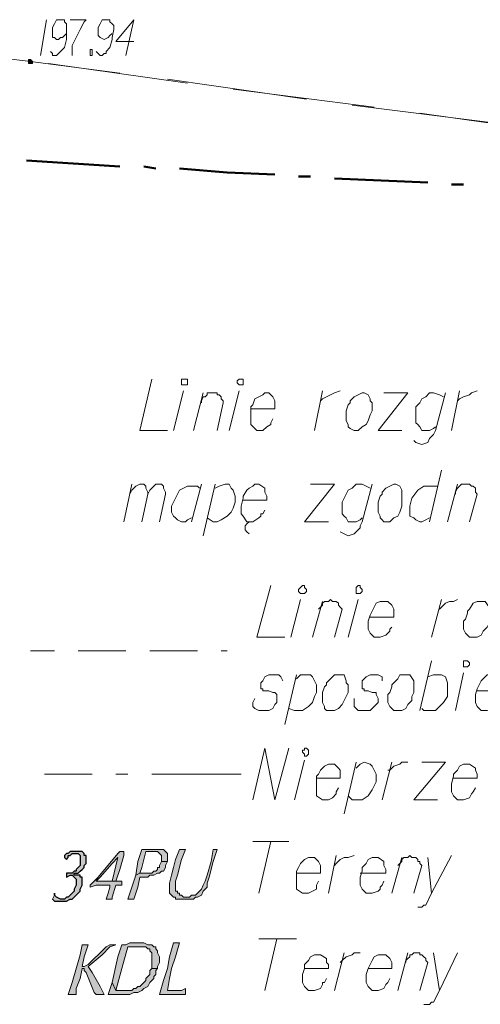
# Model space of a CAD drawing. Header units: metres. Extents: x 7431553 to 7432401, y 5544342 to 5544539.
# Tile 85 of 180: x 7432179 to 7432189, y 5544372 to 5544393. Entities that reach past the tile are written whole.
import ezdxf

# ---------------------------------------------------------------- set-up
doc = ezdxf.new("R2010")
doc.units = ezdxf.units.M
doc.header["$MEASUREMENT"] = 0
doc.layers.add('BG-PR90-PB-PZT-PZT01_2026_04_14$0$MAPA DCP', color=7, linetype='Continuous', lineweight=0)
doc.layers.add('PRIMETECH_XREF', color=7, linetype='Continuous', lineweight=5)

# ---------------------------------------------------------------- blocks, each defined once
blk = doc.blocks.new('BG-PR90-PB-PZT-PZT01_2026_04_14$0$Naddrwiną2025_v2klauzulap')
at = {"layer": 'BG-PR90-PB-PZT-PZT01_2026_04_14$0$MAPA DCP', "linetype": 'Continuous', "lineweight": 0, "transparency": 33554559}
for color, points in [(4, [(7431787.186, 5544596.563), (7431787.397, 5544596.478), (7431787.567, 5544596.436), (7431787.736, 5544596.394), (7431787.905, 5544596.351), (7431787.948, 5544596.351), (7431787.99, 5544596.351), (7431788.032, 5544596.351), (7431788.075, 5544596.351), (7431788.117, 5544596.351), (7431788.159, 5544596.394), (7431788.159, 5544596.394), (7431788.202, 5544596.436), (7431788.202, 5544596.478), (7431788.244, 5544596.478), (7431788.244, 5544596.521), (7431788.244, 5544596.563), (7431788.244, 5544596.605), (7431788.244, 5544596.69), (7431788.244, 5544596.732), (7431788.244, 5544596.775), (7431788.244, 5544596.859), (7431788.202, 5544596.902), (7431788.202, 5544596.944), (7431788.159, 5544597.029), (7431788.075, 5544597.071), (7431788.032, 5544597.113), (7431787.99, 5544597.156), (7431787.905, 5544597.156), (7431787.778, 5544597.198), (7431787.44, 5544597.283), (7431787.186, 5544597.367), (7431787.186, 5544597.367), (7431787.186, 5544597.325), (7431787.186, 5544597.283), (7431787.44, 5544597.24), (7431787.736, 5544597.156), (7431787.863, 5544597.113), (7431787.948, 5544597.071), (7431788.032, 5544597.029), (7431788.032, 5544597.029), (7431788.075, 5544596.986), (7431788.117, 5544596.944), (7431788.117, 5544596.944), (7431788.159, 5544596.902), (7431788.159, 5544596.859), (7431788.159, 5544596.817), (7431788.202, 5544596.775), (7431788.202, 5544596.732), (7431788.202, 5544596.648), (7431788.159, 5544596.605), (7431788.159, 5544596.605), (7431788.159, 5544596.563), (7431788.117, 5544596.563), (7431788.117, 5544596.521), (7431788.075, 5544596.521), (7431788.075, 5544596.478), (7431788.032, 5544596.478), (7431787.948, 5544596.478), (7431787.863, 5544596.478), (7431787.736, 5544596.521), (7431787.397, 5544596.605), (7431787.186, 5544596.69), (7431787.186, 5544596.648), (7431787.186, 5544596.605), (7431787.186, 5544596.605)]), (4, [(7431790.276, 5544596.14), (7431790.276, 5544596.69), (7431790.149, 5544596.69), (7431790.191, 5544596.605), (7431790.191, 5544596.436), (7431790.191, 5544596.309), (7431789.937, 5544596.351), (7431789.726, 5544596.394), (7431789.472, 5544596.478), (7431789.175, 5544596.563), (7431789.175, 5544596.521), (7431789.175, 5544596.478), (7431789.175, 5544596.436), (7431789.472, 5544596.351), (7431789.726, 5544596.309), (7431789.98, 5544596.224), (7431789.98, 5544596.224)]), (4, [(7431787.355, 5544596.309), (7431787.313, 5544596.309), (7431787.313, 5544596.309), (7431787.27, 5544596.309), (7431787.27, 5544596.309), (7431787.228, 5544596.267), (7431787.228, 5544596.267), (7431787.186, 5544596.224), (7431787.186, 5544596.182), (7431787.186, 5544596.14), (7431787.186, 5544596.055), (7431787.186, 5544595.928), (7431787.186, 5544595.843), (7431787.186, 5544595.759), (7431787.44, 5544595.674), (7431787.736, 5544595.632), (7431787.694, 5544595.716), (7431787.567, 5544595.759), (7431787.397, 5544595.801), (7431787.228, 5544595.843), (7431787.228, 5544595.97), (7431787.228, 5544596.055), (7431787.228, 5544596.097), (7431787.27, 5544596.14), (7431787.27, 5544596.14), (7431787.313, 5544596.182), (7431787.355, 5544596.182), (7431787.397, 5544596.182), (7431787.44, 5544596.182), (7431787.44, 5544596.309), (7431787.397, 5544596.309), (7431787.397, 5544596.309)]), (4, [(7431787.44, 5544596.182), (7431787.524, 5544596.14), (7431787.567, 5544596.14), (7431787.567, 5544596.097), (7431787.609, 5544596.097), (7431787.651, 5544596.055), (7431787.651, 5544596.013), (7431787.694, 5544595.97), (7431787.694, 5544595.928), (7431787.694, 5544595.928), (7431787.694, 5544595.801), (7431787.694, 5544595.716), (7431787.736, 5544595.632), (7431787.99, 5544595.547), (7431788.244, 5544595.462), (7431788.244, 5544595.505), (7431788.244, 5544595.547), (7431788.244, 5544595.589), (7431787.99, 5544595.674), (7431787.778, 5544595.716), (7431787.778, 5544595.801), (7431787.778, 5544595.886), (7431787.736, 5544595.928), (7431787.736, 5544596.013), (7431787.694, 5544596.097), (7431787.694, 5544596.097), (7431787.694, 5544596.14), (7431787.651, 5544596.182), (7431787.651, 5544596.224), (7431787.567, 5544596.267), (7431787.524, 5544596.267), (7431787.44, 5544596.309), (7431787.44, 5544596.309)]), (4, [(7431789.599, 5544596.14), (7431789.472, 5544596.14), (7431789.387, 5544596.097), (7431789.387, 5544596.097), (7431789.345, 5544596.097), (7431789.302, 5544596.055), (7431789.26, 5544596.055), (7431789.26, 5544596.013), (7431789.218, 5544595.97), (7431789.218, 5544595.928), (7431789.218, 5544595.886), (7431789.175, 5544595.801), (7431789.175, 5544595.716), (7431789.175, 5544595.505), (7431789.218, 5544595.42), (7431789.218, 5544595.335), (7431789.472, 5544595.251), (7431790.022, 5544595.124), (7431790.191, 5544595.208), (7431789.726, 5544595.335), (7431789.26, 5544595.462), (7431789.26, 5544595.632), (7431789.26, 5544595.759), (7431789.26, 5544595.801), (7431789.26, 5544595.843), (7431789.26, 5544595.843), (7431789.302, 5544595.886), (7431789.302, 5544595.928), (7431789.345, 5544595.928), (7431789.387, 5544595.97), (7431789.429, 5544595.97), (7431789.472, 5544595.97), (7431789.514, 5544595.97), (7431789.556, 5544595.97), (7431789.599, 5544595.97), (7431789.641, 5544595.97), (7431789.726, 5544595.97), (7431789.726, 5544596.097), (7431789.683, 5544596.097), (7431789.683, 5544596.097)]), (4, [(7431789.726, 5544595.97), (7431789.768, 5544595.928), (7431789.853, 5544595.928), (7431789.895, 5544595.886), (7431789.937, 5544595.843), (7431789.98, 5544595.843), (7431790.022, 5544595.801), (7431790.064, 5544595.759), (7431790.107, 5544595.716), (7431790.107, 5544595.674), (7431790.149, 5544595.632), (7431790.149, 5544595.589), (7431790.191, 5544595.547), (7431790.191, 5544595.505), (7431790.191, 5544595.462), (7431790.191, 5544595.378), (7431790.191, 5544595.293), (7431790.191, 5544595.208), (7431790.022, 5544595.124), (7431790.276, 5544595.039), (7431790.276, 5544595.166), (7431790.276, 5544595.293), (7431790.276, 5544595.42), (7431790.276, 5544595.505), (7431790.234, 5544595.589), (7431790.234, 5544595.674), (7431790.191, 5544595.759), (7431790.149, 5544595.801), (7431790.107, 5544595.886), (7431790.022, 5544595.928), (7431789.98, 5544595.97), (7431789.937, 5544596.013), (7431789.895, 5544596.013), (7431789.853, 5544596.055), (7431789.768, 5544596.055), (7431789.726, 5544596.097), (7431789.726, 5544596.097)]), (4, [(7431787.313, 5544595.378), (7431787.228, 5544595.378), (7431787.228, 5544595.378), (7431787.228, 5544595.293), (7431787.27, 5544595.251), (7431787.778, 5544594.827), (7431787.863, 5544594.785), (7431787.778, 5544594.87), (7431787.482, 5544595.124), (7431787.355, 5544595.251), (7431787.863, 5544595.124), (7431787.863, 5544595.208), (7431787.609, 5544595.293), (7431787.609, 5544595.293)]), (4, [(7431787.863, 5544595.124), (7431787.863, 5544594.785), (7431787.778, 5544594.827), (7431787.948, 5544594.658), (7431787.99, 5544594.658), (7431787.948, 5544594.785), (7431787.948, 5544595.081), (7431787.99, 5544595.081), (7431788.117, 5544595.039), (7431788.244, 5544594.997), (7431788.244, 5544594.997), (7431788.244, 5544595.039), (7431788.244, 5544595.124), (7431788.202, 5544595.124), (7431787.948, 5544595.208), (7431787.948, 5544595.335), (7431787.863, 5544595.335), (7431787.863, 5544595.293), (7431787.863, 5544595.208), (7431787.863, 5544595.208)]), (4, [(7431790.276, 5544594.192), (7431790.276, 5544594.362), (7431790.149, 5544594.362), (7431789.937, 5544594.446), (7431789.726, 5544594.489), (7431789.726, 5544594.531), (7431789.768, 5544594.531), (7431789.81, 5544594.573), (7431790.022, 5544594.658), (7431790.234, 5544594.743), (7431790.276, 5544594.785), (7431790.276, 5544594.827), (7431790.276, 5544594.87), (7431790.276, 5544594.954), (7431790.107, 5544594.87), (7431789.81, 5544594.7), (7431789.683, 5544594.616), (7431789.429, 5544594.912), (7431789.26, 5544595.081), (7431789.218, 5544595.208), (7431789.218, 5544595.166), (7431789.218, 5544595.124), (7431789.218, 5544595.081), (7431789.26, 5544594.997), (7431789.302, 5544594.954), (7431789.641, 5544594.616), (7431789.683, 5544594.531), (7431789.683, 5544594.531), (7431789.683, 5544594.489), (7431789.472, 5544594.531), (7431789.345, 5544594.573), (7431789.218, 5544594.616), (7431789.218, 5544594.573), (7431789.218, 5544594.489), (7431789.429, 5544594.446), (7431790.022, 5544594.277), (7431790.022, 5544594.277)]), (4, [(7431788.244, 5544593.854), (7431788.244, 5544593.854), (7431788.286, 5544593.896), (7431788.286, 5544594.15), (7431788.244, 5544594.235), (7431788.244, 5544594.277), (7431788.202, 5544594.319), (7431788.159, 5544594.362), (7431788.117, 5544594.404), (7431788.075, 5544594.446), (7431788.032, 5544594.446), (7431787.948, 5544594.489), (7431787.905, 5544594.489), (7431787.863, 5544594.489), (7431787.821, 5544594.489), (7431787.778, 5544594.489), (7431787.778, 5544594.446), (7431787.736, 5544594.446), (7431787.736, 5544594.404), (7431787.736, 5544594.362), (7431787.736, 5544594.319), (7431787.736, 5544594.319), (7431787.694, 5544594.319), (7431787.694, 5544594.404), (7431787.651, 5544594.446), (7431787.609, 5544594.489), (7431787.567, 5544594.531), (7431787.524, 5544594.531), (7431787.482, 5544594.573), (7431787.44, 5544594.573), (7431787.397, 5544594.573), (7431787.355, 5544594.573), (7431787.313, 5544594.573), (7431787.313, 5544594.531), (7431787.27, 5544594.531), (7431787.228, 5544594.489), (7431787.228, 5544594.446), (7431787.228, 5544594.404), (7431787.228, 5544594.404), (7431787.228, 5544594.362), (7431787.228, 5544594.319), (7431787.228, 5544594.277), (7431787.228, 5544594.235), (7431787.27, 5544594.192), (7431787.27, 5544594.15), (7431787.313, 5544594.108), (7431787.355, 5544594.108), (7431787.397, 5544594.15), (7431787.397, 5544594.15), (7431787.355, 5544594.192), (7431787.313, 5544594.192), (7431787.313, 5544594.235), (7431787.27, 5544594.277), (7431787.27, 5544594.277), (7431787.27, 5544594.319), (7431787.27, 5544594.319), (7431787.27, 5544594.362), (7431787.27, 5544594.404), (7431787.27, 5544594.404), (7431787.313, 5544594.446), (7431787.313, 5544594.446), (7431787.355, 5544594.446), (7431787.397, 5544594.446), (7431787.44, 5544594.446), (7431787.524, 5544594.446), (7431787.567, 5544594.404), (7431787.609, 5544594.362), (7431787.651, 5544594.362), (7431787.651, 5544594.319), (7431787.694, 5544594.277), (7431787.694, 5544594.235), (7431787.694, 5544594.15), (7431787.736, 5544594.15), (7431787.778, 5544594.15), (7431787.736, 5544594.235), (7431787.736, 5544594.277), (7431787.778, 5544594.319), (7431787.778, 5544594.319), (7431787.821, 5544594.362), (7431787.863, 5544594.362), (7431787.905, 5544594.362), (7431787.948, 5544594.362), (7431788.032, 5544594.319), (7431788.075, 5544594.319), (7431788.117, 5544594.277), (7431788.159, 5544594.235), (7431788.202, 5544594.192), (7431788.202, 5544594.15), (7431788.244, 5544594.108), (7431788.244, 5544594.065), (7431788.244, 5544594.023), (7431788.202, 5544593.938), (7431788.159, 5544593.896), (7431788.159, 5544593.896), (7431788.117, 5544593.896), (7431788.159, 5544593.896), (7431788.159, 5544593.896)]), (256, [(7431770.379, 5544593.346), (7431770.379, 5544593.346), (7431770.422, 5544593.346), (7431770.422, 5544593.346), (7431770.422, 5544593.346), (7431770.422, 5544593.346), (7431770.422, 5544593.388), (7431770.422, 5544593.388), (7431770.422, 5544593.388), (7431770.422, 5544593.388), (7431770.422, 5544593.43), (7431770.379, 5544593.43), (7431770.379, 5544593.43), (7431770.379, 5544593.43), (7431770.379, 5544593.43), (7431770.337, 5544593.388), (7431770.337, 5544593.388), (7431770.337, 5544593.388), (7431770.337, 5544593.388), (7431770.337, 5544593.346), (7431770.337, 5544593.346), (7431770.337, 5544593.346)])]:
    blk.add_hatch(color=color, dxfattribs=at).paths.add_polyline_path(points)
at = {"layer": 'BG-PR90-PB-PZT-PZT01_2026_04_14$0$MAPA DCP', "linetype": 'Continuous', "lineweight": 18, "transparency": 33554687}
for points in [[(7431771.903, 5544604.649), (7431771.48, 5544601.685)], [(7431771.311, 5544600.246), (7431771.692, 5544603.252)], [(7431771.353, 5544600.712), (7431770.972, 5544597.706)], [(7431770.76, 5544596.309), (7431771.184, 5544599.272)], [(7431770.845, 5544596.732), (7431770.422, 5544593.769)], [(7431770.252, 5544592.33), (7431770.379, 5544593.388), (7431770.633, 5544595.293)]]:
    blk.add_lwpolyline(points, dxfattribs=at)
at = {"layer": 'BG-PR90-PB-PZT-PZT01_2026_04_14$0$MAPA DCP', "linetype": 'Continuous', "lineweight": 9, "transparency": 33554687}
for points in [[(7431783.799, 5544602.913), (7431783.799, 5544603.421), (7431783.714, 5544603.421), (7431783.63, 5544603.379), (7431783.545, 5544603.379), (7431783.46, 5544603.252), (7431783.46, 5544603.209), (7431783.46, 5544603.125), (7431783.545, 5544603.04), (7431783.587, 5544602.998), (7431783.672, 5544602.955), (7431783.757, 5544602.913), (7431783.884, 5544602.871), (7431784.011, 5544602.871), (7431784.053, 5544602.871), (7431784.138, 5544602.913), (7431784.222, 5544602.998), (7431784.222, 5544603.082), (7431784.222, 5544603.125), (7431784.18, 5544603.252), (7431784.138, 5544603.294), (7431784.095, 5544603.336), (7431784.053, 5544603.336), (7431784.011, 5544603.379)], [(7431777.618, 5544602.49), (7431777.576, 5544602.532), (7431777.534, 5544602.617), (7431777.491, 5544602.744), (7431777.449, 5544602.786), (7431777.407, 5544602.913)], [(7431779.608, 5544602.447), (7431779.566, 5544602.447), (7431779.481, 5544602.49), (7431779.439, 5544602.532), (7431779.396, 5544602.574), (7431779.396, 5544602.617), (7431779.396, 5544602.659), (7431779.396, 5544602.701), (7431779.396, 5544602.744), (7431779.439, 5544602.786), (7431779.439, 5544602.828), (7431779.481, 5544602.871), (7431779.523, 5544602.871), (7431779.566, 5544602.871), (7431779.608, 5544602.913), (7431780.201, 5544602.744)], [(7431785.662, 5544602.405), (7431785.662, 5544602.913), (7431785.577, 5544602.913), (7431785.492, 5544602.871), (7431785.45, 5544602.871), (7431785.365, 5544602.744), (7431785.365, 5544602.701), (7431785.365, 5544602.617), (7431785.408, 5544602.532), (7431785.492, 5544602.49), (7431785.577, 5544602.405), (7431785.619, 5544602.405), (7431785.789, 5544602.363), (7431785.873, 5544602.363), (7431785.958, 5544602.363), (7431786.043, 5544602.405), (7431786.127, 5544602.49), (7431786.127, 5544602.574), (7431786.127, 5544602.617), (7431786.085, 5544602.744), (7431786, 5544602.786), (7431785.958, 5544602.828), (7431785.873, 5544602.871)], [(7431778.253, 5544602.363), (7431777.407, 5544602.532)], [(7431780.201, 5544602.278), (7431779.396, 5544602.49)], [(7431782.063, 5544602.109), (7431782.021, 5544602.151), (7431781.936, 5544602.236), (7431781.894, 5544602.32), (7431781.894, 5544602.405), (7431781.852, 5544602.49)], [(7431784.222, 5544602.447), (7431783.418, 5544602.617)], [(7431789.387, 5544602.49), (7431790.191, 5544602.109), (7431790.445, 5544601.982), (7431790.445, 5544601.939), (7431790.488, 5544601.897), (7431790.488, 5544601.812), (7431790.488, 5544601.77)], [(7431783.503, 5544601.855), (7431783.46, 5544601.982), (7431783.46, 5544602.151), (7431783.503, 5544602.236), (7431783.63, 5544602.278), (7431783.757, 5544602.278), (7431783.926, 5544602.278), (7431784.053, 5544602.193), (7431784.222, 5544602.024), (7431784.222, 5544601.897), (7431784.222, 5544601.77), (7431784.18, 5544601.728)], [(7431787.313, 5544602.363), (7431788.117, 5544601.939), (7431788.371, 5544601.812), (7431788.371, 5544601.77), (7431788.413, 5544601.728), (7431788.413, 5544601.685), (7431788.413, 5544601.643)], [(7431777.449, 5544602.236), (7431778.253, 5544602.024), (7431778.338, 5544601.982), (7431778.38, 5544601.939), (7431778.423, 5544601.897), (7431778.507, 5544601.855), (7431778.55, 5544601.728), (7431778.507, 5544601.601), (7431778.465, 5544601.558)], [(7431778.169, 5544602.024), (7431778.211, 5544601.982), (7431778.253, 5544601.897), (7431778.253, 5544601.728), (7431778.169, 5544601.685), (7431778.126, 5544601.643), (7431778.084, 5544601.601), (7431777.999, 5544601.601), (7431777.915, 5544601.601), (7431777.83, 5544601.601), (7431777.745, 5544601.601), (7431777.661, 5544601.685), (7431777.576, 5544601.728), (7431777.534, 5544601.812), (7431777.449, 5544601.897), (7431777.449, 5544601.982), (7431777.491, 5544602.109), (7431777.534, 5544602.193)], [(7431779.1, 5544602.151), (7431780.201, 5544601.897)], [(7431779.439, 5544602.066), (7431779.439, 5544601.77), (7431779.523, 5544601.643), (7431779.693, 5544601.516), (7431779.862, 5544601.474), (7431779.947, 5544601.474), (7431779.989, 5544601.474), (7431780.074, 5544601.474), (7431780.116, 5544601.558), (7431780.158, 5544601.601), (7431780.201, 5544601.685), (7431780.201, 5544601.728), (7431780.158, 5544601.812), (7431780.116, 5544601.897)], [(7431782.656, 5544601.939), (7431781.852, 5544602.151)], [(7431785.323, 5544601.728), (7431785.323, 5544602.236), (7431786.127, 5544601.558), (7431786.127, 5544602.066)], [(7431789.387, 5544601.982), (7431790.191, 5544602.109)], [(7431784.222, 5544601.685), (7431783.164, 5544601.939)], [(7431787.355, 5544601.855), (7431788.117, 5544601.939)], [(7431789.599, 5544601.389), (7431789.556, 5544601.389), (7431789.514, 5544601.431), (7431789.472, 5544601.474), (7431789.429, 5544601.474), (7431789.429, 5544601.516), (7431789.387, 5544601.558), (7431789.387, 5544601.601), (7431789.387, 5544601.643), (7431789.387, 5544601.685), (7431789.429, 5544601.685), (7431789.429, 5544601.728), (7431789.472, 5544601.77), (7431789.514, 5544601.812), (7431789.556, 5544601.812), (7431789.599, 5544601.855), (7431790.191, 5544601.685)], [(7431787.524, 5544601.22), (7431787.482, 5544601.262), (7431787.44, 5544601.304), (7431787.397, 5544601.304), (7431787.355, 5544601.347), (7431787.355, 5544601.389), (7431787.355, 5544601.431), (7431787.313, 5544601.474), (7431787.355, 5544601.516), (7431787.355, 5544601.558), (7431787.355, 5544601.601), (7431787.397, 5544601.643), (7431787.44, 5544601.643), (7431787.44, 5544601.685), (7431787.482, 5544601.685), (7431787.524, 5544601.728), (7431788.117, 5544601.558)], [(7431777.449, 5544600.923), (7431777.449, 5544601.431), (7431778.253, 5544600.796), (7431778.253, 5544601.304)], [(7431785.492, 5544601.008), (7431785.492, 5544601.05), (7431785.408, 5544601.135), (7431785.365, 5544601.262), (7431785.323, 5544601.304), (7431785.323, 5544601.431)], [(7431790.191, 5544601.22), (7431789.387, 5544601.431)], [(7431788.117, 5544601.093), (7431787.355, 5544601.304)], [(7431782.233, 5544600.627), (7431782.233, 5544601.135), (7431782.063, 5544601.135), (7431781.979, 5544601.093), (7431781.894, 5544601.008), (7431781.894, 5544600.923), (7431781.894, 5544600.839), (7431781.936, 5544600.754), (7431782.021, 5544600.712), (7431782.106, 5544600.669), (7431782.19, 5544600.627), (7431782.317, 5544600.585), (7431782.444, 5544600.585), (7431782.487, 5544600.585), (7431782.571, 5544600.627), (7431782.656, 5544600.712), (7431782.656, 5544600.796), (7431782.656, 5544600.839), (7431782.614, 5544600.966), (7431782.571, 5544601.008), (7431782.529, 5544601.05), (7431782.487, 5544601.05), (7431782.444, 5544601.093)], [(7431786.127, 5544600.881), (7431785.323, 5544601.093)], [(7431789.726, 5544600.585), (7431789.726, 5544601.093), (7431789.599, 5544601.093), (7431789.514, 5544601.05), (7431789.429, 5544600.966), (7431789.429, 5544600.881), (7431789.429, 5544600.796), (7431789.472, 5544600.712), (7431789.556, 5544600.669), (7431789.641, 5544600.627), (7431789.726, 5544600.585), (7431789.853, 5544600.542), (7431789.937, 5544600.542), (7431790.022, 5544600.542), (7431790.107, 5544600.585), (7431790.191, 5544600.669), (7431790.191, 5544600.754), (7431790.191, 5544600.796), (7431790.149, 5544600.923), (7431790.064, 5544600.966), (7431790.022, 5544601.008), (7431789.937, 5544601.05)], [(7431783.587, 5544600.881), (7431783.503, 5544600.881), (7431783.46, 5544600.796), (7431783.46, 5544600.627), (7431783.503, 5544600.542), (7431783.587, 5544600.458), (7431783.63, 5544600.458), (7431783.714, 5544600.458), (7431783.757, 5544600.458), (7431783.757, 5544600.5), (7431783.799, 5544600.5), (7431783.799, 5544600.542), (7431783.799, 5544600.585), (7431783.841, 5544600.669), (7431783.841, 5544600.754), (7431783.884, 5544600.754), (7431783.968, 5544600.796), (7431784.053, 5544600.796), (7431784.095, 5544600.754), (7431784.18, 5544600.669), (7431784.222, 5544600.627), (7431784.222, 5544600.585), (7431784.222, 5544600.5), (7431784.222, 5544600.373), (7431784.18, 5544600.331), (7431784.138, 5544600.288), (7431784.095, 5544600.288), (7431784.053, 5544600.288), (7431783.968, 5544600.288)], [(7431787.694, 5544600.415), (7431787.694, 5544600.966), (7431787.609, 5544600.966), (7431787.524, 5544600.923), (7431787.44, 5544600.923), (7431787.355, 5544600.796), (7431787.355, 5544600.712), (7431787.355, 5544600.669), (7431787.397, 5544600.585), (7431787.482, 5544600.542), (7431787.567, 5544600.458), (7431787.651, 5544600.458), (7431787.778, 5544600.415), (7431787.863, 5544600.415), (7431787.948, 5544600.415), (7431788.032, 5544600.458), (7431788.117, 5544600.542), (7431788.117, 5544600.585), (7431788.117, 5544600.669), (7431788.075, 5544600.796), (7431788.032, 5544600.839), (7431787.99, 5544600.839), (7431787.948, 5544600.881), (7431787.863, 5544600.923)], [(7431779.396, 5544600.669), (7431780.201, 5544600.458), (7431780.285, 5544600.415), (7431780.328, 5544600.415), (7431780.37, 5544600.373), (7431780.455, 5544600.288), (7431780.497, 5544600.161), (7431780.455, 5544600.077), (7431780.412, 5544599.992)], [(7431780.116, 5544600.458), (7431780.158, 5544600.415), (7431780.201, 5544600.331), (7431780.201, 5544600.161), (7431780.116, 5544600.119), (7431780.074, 5544600.077), (7431780.031, 5544600.034), (7431779.947, 5544600.034), (7431779.862, 5544600.034), (7431779.777, 5544600.034), (7431779.693, 5544600.077), (7431779.608, 5544600.119), (7431779.523, 5544600.161), (7431779.481, 5544600.246), (7431779.396, 5544600.331), (7431779.396, 5544600.458), (7431779.439, 5544600.542), (7431779.481, 5544600.627)], [(7431785.45, 5544600.331), (7431785.365, 5544600.415), (7431785.323, 5544600.5), (7431785.365, 5544600.627), (7431785.408, 5544600.669), (7431785.492, 5544600.712), (7431785.577, 5544600.754), (7431785.662, 5544600.754), (7431785.746, 5544600.754), (7431785.831, 5544600.712), (7431785.916, 5544600.669), (7431786.043, 5544600.585), (7431786.127, 5544600.458), (7431786.127, 5544600.373), (7431786.127, 5544600.246), (7431786.043, 5544600.161)], [(7431789.599, 5544599.992), (7431789.556, 5544600.034), (7431789.472, 5544600.119), (7431789.429, 5544600.246), (7431789.387, 5544600.288), (7431789.387, 5544600.415)], [(7431782.656, 5544600.161), (7431781.852, 5544600.373)], [(7431786.424, 5544600.077), (7431785.323, 5544600.331)], [(7431787.524, 5544599.865), (7431787.482, 5544599.907), (7431787.397, 5544599.992), (7431787.355, 5544600.077), (7431787.355, 5544600.161), (7431787.313, 5544600.288)], [(7431777.618, 5544599.569), (7431777.576, 5544599.611), (7431777.534, 5544599.696), (7431777.491, 5544599.78), (7431777.449, 5544599.865), (7431777.407, 5544599.992)], [(7431782.063, 5544599.526), (7431782.021, 5544599.569), (7431781.979, 5544599.611), (7431781.936, 5544599.611), (7431781.894, 5544599.653), (7431781.894, 5544599.696), (7431781.894, 5544599.738), (7431781.852, 5544599.78), (7431781.894, 5544599.823), (7431781.894, 5544599.865), (7431781.894, 5544599.907), (7431781.936, 5544599.95), (7431781.979, 5544599.95), (7431782.021, 5544599.992), (7431782.063, 5544600.034), (7431782.656, 5544599.865)], [(7431785.662, 5544599.484), (7431785.662, 5544599.992), (7431785.492, 5544599.992), (7431785.45, 5544599.95), (7431785.365, 5544599.865), (7431785.365, 5544599.78), (7431785.365, 5544599.738), (7431785.408, 5544599.653), (7431785.492, 5544599.569), (7431785.577, 5544599.526), (7431785.619, 5544599.484), (7431785.789, 5544599.484), (7431785.873, 5544599.484), (7431785.958, 5544599.484), (7431786.043, 5544599.484), (7431786.127, 5544599.611), (7431786.127, 5544599.653), (7431786.127, 5544599.738), (7431786.085, 5544599.823), (7431786, 5544599.907), (7431785.958, 5544599.907), (7431785.873, 5544599.95)], [(7431790.191, 5544599.865), (7431789.387, 5544600.077)], [(7431779.396, 5544599.357), (7431779.396, 5544599.865), (7431780.201, 5544599.23), (7431780.201, 5544599.738)], [(7431788.117, 5544599.738), (7431787.313, 5544599.907)], [(7431778.253, 5544599.442), (7431777.407, 5544599.611)], [(7431782.656, 5544599.399), (7431781.894, 5544599.611)], [(7431787.694, 5544599.061), (7431787.694, 5544599.569), (7431787.524, 5544599.569), (7431787.44, 5544599.526), (7431787.355, 5544599.442), (7431787.355, 5544599.357), (7431787.355, 5544599.315), (7431787.397, 5544599.23), (7431787.482, 5544599.145), (7431787.567, 5544599.103), (7431787.651, 5544599.061), (7431787.778, 5544599.061), (7431787.863, 5544599.061), (7431787.948, 5544599.061), (7431788.032, 5544599.061), (7431788.117, 5544599.188), (7431788.117, 5544599.23), (7431788.117, 5544599.315), (7431788.075, 5544599.399), (7431788.032, 5544599.484), (7431787.99, 5544599.484), (7431787.948, 5544599.484), (7431787.863, 5544599.526)], [(7431789.726, 5544599.23), (7431789.726, 5544599.738), (7431789.641, 5544599.738), (7431789.599, 5544599.696), (7431789.514, 5544599.696), (7431789.429, 5544599.569), (7431789.429, 5544599.484), (7431789.429, 5544599.442), (7431789.472, 5544599.357), (7431789.556, 5544599.315), (7431789.641, 5544599.23), (7431789.726, 5544599.23), (7431789.853, 5544599.188), (7431789.937, 5544599.188), (7431790.022, 5544599.188), (7431790.107, 5544599.23), (7431790.191, 5544599.315), (7431790.191, 5544599.357), (7431790.191, 5544599.442), (7431790.149, 5544599.569), (7431790.064, 5544599.611), (7431790.022, 5544599.611), (7431790.022, 5544599.653), (7431789.937, 5544599.696)], [(7431783.545, 5544599.061), (7431783.46, 5544599.145), (7431783.46, 5544599.357), (7431783.503, 5544599.399), (7431783.587, 5544599.442), (7431783.672, 5544599.484), (7431783.757, 5544599.484), (7431783.841, 5544599.484), (7431783.926, 5544599.442), (7431784.053, 5544599.399), (7431784.138, 5544599.315), (7431784.222, 5544599.188), (7431784.222, 5544599.103), (7431784.222, 5544599.018), (7431784.18, 5544598.891)], [(7431782.656, 5544598.934), (7431781.852, 5544599.145)], [(7431786.127, 5544599.018), (7431785.281, 5544599.23)], [(7431784.519, 5544598.807), (7431783.46, 5544599.061)], [(7431789.091, 5544598.256), (7431789.091, 5544599.061)], [(7431781.555, 5544598.51), (7431782.656, 5544598.214), (7431782.656, 5544598.807)], [(7431783.587, 5544598.764), (7431783.503, 5544598.722), (7431783.46, 5544598.68), (7431783.46, 5544598.468), (7431783.503, 5544598.383), (7431783.587, 5544598.341), (7431783.63, 5544598.299), (7431783.714, 5544598.299), (7431783.757, 5544598.299), (7431783.757, 5544598.341), (7431783.799, 5544598.341), (7431783.799, 5544598.383), (7431783.799, 5544598.468), (7431783.841, 5544598.553), (7431783.841, 5544598.595), (7431783.884, 5544598.637), (7431783.968, 5544598.637), (7431784.053, 5544598.637), (7431784.095, 5544598.595), (7431784.18, 5544598.553), (7431784.222, 5544598.468), (7431784.222, 5544598.426), (7431784.222, 5544598.341), (7431784.222, 5544598.256), (7431784.18, 5544598.172), (7431784.138, 5544598.129), (7431784.095, 5544598.129), (7431784.053, 5544598.129), (7431783.968, 5544598.172)], [(7431786.127, 5544598.129), (7431785.027, 5544598.383), (7431786.127, 5544598.595), (7431785.027, 5544598.891)], [(7431787.016, 5544598.129), (7431787.016, 5544598.891)], [(7431777.788, 5544598.087), (7431777.788, 5544598.595), (7431777.618, 5544598.595), (7431777.534, 5544598.553), (7431777.449, 5544598.468), (7431777.449, 5544598.383), (7431777.491, 5544598.341), (7431777.534, 5544598.256), (7431777.576, 5544598.172), (7431777.703, 5544598.129), (7431777.745, 5544598.087), (7431777.915, 5544598.087), (7431777.999, 5544598.087), (7431778.084, 5544598.087), (7431778.126, 5544598.087), (7431778.253, 5544598.214), (7431778.253, 5544598.256), (7431778.253, 5544598.341), (7431778.169, 5544598.426), (7431778.126, 5544598.51), (7431778.084, 5544598.51), (7431777.999, 5544598.553)], [(7431787.016, 5544598.51), (7431788.117, 5544598.256)], [(7431789.091, 5544598.637), (7431790.191, 5544598.383)], [(7431779.735, 5544597.918), (7431779.735, 5544598.426), (7431779.65, 5544598.426), (7431779.566, 5544598.383), (7431779.481, 5544598.383), (7431779.396, 5544598.256), (7431779.396, 5544598.172), (7431779.439, 5544598.129), (7431779.481, 5544598.045), (7431779.523, 5544598.002), (7431779.65, 5544597.918), (7431779.693, 5544597.918), (7431779.862, 5544597.875), (7431779.947, 5544597.875), (7431780.031, 5544597.875), (7431780.074, 5544597.918), (7431780.201, 5544598.002), (7431780.201, 5544598.045), (7431780.201, 5544598.129), (7431780.116, 5544598.256), (7431780.074, 5544598.299), (7431780.031, 5544598.299), (7431780.031, 5544598.341), (7431779.947, 5544598.383)], [(7431780.201, 5544598.129), (7431780.201, 5544598.045), (7431780.243, 5544598.002), (7431780.285, 5544597.96), (7431780.37, 5544597.96), (7431780.412, 5544598.002), (7431780.455, 5544598.045)], [(7431778.253, 5544597.621), (7431777.407, 5544597.833)], [(7431779.481, 5544597.325), (7431779.439, 5544597.41), (7431779.396, 5544597.537), (7431779.396, 5544597.621), (7431779.481, 5544597.664), (7431779.523, 5544597.706), (7431779.65, 5544597.748), (7431779.735, 5544597.748), (7431779.777, 5544597.748), (7431779.904, 5544597.706), (7431779.989, 5544597.664), (7431780.074, 5544597.579), (7431780.158, 5544597.452), (7431780.201, 5544597.367), (7431780.201, 5544597.283), (7431780.116, 5544597.156)], [(7431777.661, 5544597.029), (7431777.618, 5544597.029), (7431777.534, 5544597.071), (7431777.534, 5544597.113), (7431777.491, 5544597.156), (7431777.449, 5544597.156), (7431777.449, 5544597.198), (7431777.449, 5544597.24), (7431777.449, 5544597.283), (7431777.449, 5544597.325), (7431777.449, 5544597.367), (7431777.491, 5544597.367), (7431777.491, 5544597.41), (7431777.534, 5544597.452), (7431777.576, 5544597.452), (7431777.618, 5544597.494), (7431777.661, 5544597.494), (7431778.253, 5544597.367)], [(7431780.497, 5544597.071), (7431779.396, 5544597.325)], [(7431778.253, 5544596.859), (7431777.449, 5544597.071)], [(7431779.396, 5544597.029), (7431780.201, 5544596.817)], [(7431779.481, 5544596.986), (7431779.439, 5544596.944), (7431779.439, 5544596.732), (7431779.523, 5544596.563), (7431779.693, 5544596.478), (7431779.862, 5544596.394), (7431779.947, 5544596.394), (7431779.989, 5544596.394), (7431780.074, 5544596.436), (7431780.116, 5544596.478), (7431780.158, 5544596.521), (7431780.201, 5544596.605), (7431780.201, 5544596.69), (7431780.158, 5544596.732), (7431780.116, 5544596.817)], [(7431778.253, 5544596.436), (7431777.407, 5544596.648)], [(7431777.153, 5544595.97), (7431778.253, 5544595.716), (7431778.253, 5544596.309)], [(7431779.608, 5544595.505), (7431779.523, 5544595.547), (7431779.481, 5544595.589), (7431779.439, 5544595.632), (7431779.396, 5544595.716), (7431779.396, 5544595.759), (7431779.396, 5544595.801), (7431779.439, 5544595.843), (7431779.481, 5544595.843), (7431779.566, 5544595.886), (7431779.608, 5544595.886), (7431779.523, 5544595.928), (7431779.481, 5544595.97), (7431779.439, 5544596.013), (7431779.396, 5544596.055), (7431779.396, 5544596.097), (7431779.396, 5544596.14), (7431779.396, 5544596.182), (7431779.439, 5544596.224), (7431779.481, 5544596.224), (7431779.566, 5544596.267), (7431779.608, 5544596.267), (7431780.201, 5544596.14)], [(7431780.201, 5544595.759), (7431779.608, 5544595.886)], [(7431769.956, 5544595.589), (7431769.956, 5544595.208), (7431769.49, 5544595.589), (7431770.252, 5544595.42)], [(7431780.201, 5544595.378), (7431779.396, 5544595.547)], [(7431770.168, 5544594.785), (7431770.21, 5544594.827), (7431770.252, 5544594.87), (7431770.252, 5544594.912), (7431770.21, 5544594.954), (7431770.21, 5544594.997), (7431770.168, 5544594.997), (7431770.083, 5544595.081), (7431769.914, 5544595.124), (7431769.871, 5544595.124), (7431769.702, 5544595.166), (7431769.617, 5544595.166), (7431769.575, 5544595.124), (7431769.533, 5544595.081), (7431769.49, 5544595.081), (7431769.49, 5544595.039), (7431769.49, 5544594.997), (7431769.49, 5544594.954), (7431769.49, 5544594.912), (7431769.575, 5544594.87), (7431769.66, 5544594.827), (7431769.702, 5544594.827), (7431769.744, 5544594.827), (7431769.829, 5544594.827), (7431769.871, 5544594.87), (7431769.914, 5544594.954), (7431769.871, 5544595.039), (7431769.829, 5544595.081), (7431769.787, 5544595.124)], [(7431769.49, 5544594.235), (7431769.49, 5544594.573), (7431769.533, 5544594.531), (7431769.702, 5544594.446), (7431769.871, 5544594.362), (7431770.041, 5544594.277), (7431770.252, 5544594.277)], [(7431770.168, 5544593.811), (7431770.21, 5544593.854), (7431770.252, 5544593.854), (7431770.252, 5544593.938), (7431770.21, 5544593.981), (7431770.168, 5544594.023), (7431770.083, 5544594.108), (7431769.914, 5544594.15), (7431769.871, 5544594.15), (7431769.702, 5544594.15), (7431769.617, 5544594.15), (7431769.575, 5544594.15), (7431769.533, 5544594.108), (7431769.49, 5544594.108), (7431769.49, 5544594.065), (7431769.49, 5544594.023), (7431769.49, 5544593.981), (7431769.49, 5544593.938), (7431769.575, 5544593.896), (7431769.66, 5544593.854), (7431769.702, 5544593.854), (7431769.744, 5544593.854), (7431769.829, 5544593.854), (7431769.871, 5544593.854), (7431769.871, 5544593.896), (7431769.914, 5544593.938), (7431769.914, 5544593.981), (7431769.871, 5544594.023), (7431769.871, 5544594.065), (7431769.829, 5544594.108), (7431769.787, 5544594.15)], [(7431769.49, 5544593.727), (7431770.252, 5544593.6)]]:
    blk.add_lwpolyline(points, dxfattribs=at)
for points in [[(7431781.894, 5544602.955), (7431781.894, 5544603.082), (7431782.021, 5544603.167), (7431782.36, 5544603.167), (7431782.444, 5544603.125), (7431782.529, 5544603.04), (7431782.614, 5544602.998), (7431782.656, 5544602.913), (7431782.656, 5544602.786), (7431782.656, 5544602.744), (7431782.614, 5544602.701), (7431782.571, 5544602.659), (7431782.487, 5544602.617), (7431782.317, 5544602.617), (7431782.275, 5544602.659), (7431782.148, 5544602.701), (7431782.106, 5544602.701), (7431782.063, 5544602.744), (7431781.936, 5544602.828), (7431781.894, 5544602.913)], [(7431783.164, 5544602.659), (7431783.164, 5544602.701), (7431783.206, 5544602.744), (7431783.249, 5544602.744), (7431783.291, 5544602.701), (7431783.291, 5544602.659), (7431783.291, 5544602.617), (7431783.249, 5544602.617), (7431783.206, 5544602.617), (7431783.164, 5544602.617)], [(7431783.46, 5544601.347), (7431783.46, 5544601.474), (7431783.587, 5544601.558), (7431783.841, 5544601.558), (7431783.926, 5544601.516), (7431784.011, 5544601.516), (7431784.095, 5544601.431), (7431784.18, 5544601.389), (7431784.222, 5544601.304), (7431784.222, 5544601.177), (7431784.222, 5544601.135), (7431784.18, 5544601.093), (7431784.138, 5544601.05), (7431784.053, 5544601.008), (7431783.884, 5544601.008), (7431783.841, 5544601.05), (7431783.714, 5544601.093), (7431783.672, 5544601.093), (7431783.63, 5544601.135), (7431783.545, 5544601.22), (7431783.46, 5544601.262)], [(7431779.396, 5544601.135), (7431779.396, 5544601.177), (7431779.439, 5544601.262), (7431779.523, 5544601.304), (7431779.566, 5544601.304), (7431779.608, 5544601.304), (7431779.65, 5544601.304), (7431779.777, 5544601.304), (7431779.862, 5544601.304), (7431779.989, 5544601.262), (7431780.074, 5544601.22), (7431780.116, 5544601.135), (7431780.201, 5544601.05), (7431780.201, 5544600.923), (7431780.158, 5544600.881), (7431780.116, 5544600.839), (7431780.074, 5544600.839), (7431779.989, 5544600.796), (7431779.82, 5544600.796), (7431779.777, 5544600.796), (7431779.65, 5544600.839), (7431779.608, 5544600.881), (7431779.566, 5544600.881), (7431779.481, 5544600.966), (7431779.439, 5544601.05)], [(7431777.449, 5544600.458), (7431777.449, 5544600.5), (7431777.491, 5544600.585), (7431777.576, 5544600.627), (7431777.618, 5544600.627), (7431777.661, 5544600.669), (7431777.703, 5544600.669), (7431777.83, 5544600.669), (7431777.915, 5544600.627), (7431778.042, 5544600.585), (7431778.126, 5544600.542), (7431778.169, 5544600.458), (7431778.253, 5544600.373), (7431778.253, 5544600.288), (7431778.211, 5544600.204), (7431778.169, 5544600.161), (7431778.126, 5544600.161), (7431778.042, 5544600.119), (7431777.872, 5544600.119), (7431777.83, 5544600.119), (7431777.703, 5544600.161), (7431777.661, 5544600.204), (7431777.618, 5544600.204), (7431777.534, 5544600.288), (7431777.491, 5544600.373)], [(7431781.555, 5544600.373), (7431781.555, 5544600.415), (7431781.598, 5544600.415), (7431781.64, 5544600.458), (7431781.682, 5544600.458), (7431781.725, 5544600.415), (7431781.725, 5544600.373), (7431781.725, 5544600.331), (7431781.682, 5544600.331), (7431781.64, 5544600.331), (7431781.598, 5544600.331)], [(7431783.46, 5544599.95), (7431783.46, 5544600.077), (7431783.587, 5544600.119), (7431783.63, 5544600.119), (7431783.672, 5544600.161), (7431783.714, 5544600.161), (7431783.841, 5544600.161), (7431783.926, 5544600.119), (7431784.011, 5544600.077), (7431784.095, 5544600.034), (7431784.18, 5544599.95), (7431784.222, 5544599.865), (7431784.222, 5544599.78), (7431784.222, 5544599.696), (7431784.18, 5544599.653), (7431784.138, 5544599.653), (7431784.053, 5544599.611), (7431783.884, 5544599.611), (7431783.841, 5544599.611), (7431783.714, 5544599.653), (7431783.672, 5544599.696), (7431783.63, 5544599.696), (7431783.545, 5544599.78), (7431783.46, 5544599.865)], [(7431781.555, 5544599.188), (7431781.555, 5544599.23), (7431781.598, 5544599.23), (7431781.64, 5544599.272), (7431781.682, 5544599.272), (7431781.725, 5544599.23), (7431781.725, 5544599.188), (7431781.725, 5544599.145), (7431781.682, 5544599.103), (7431781.64, 5544599.103), (7431781.598, 5544599.145)], [(7431785.027, 5544599.23), (7431785.027, 5544599.272), (7431785.069, 5544599.315), (7431785.154, 5544599.315), (7431785.196, 5544599.272), (7431785.196, 5544599.23), (7431785.154, 5544599.23), (7431785.111, 5544599.188), (7431785.069, 5544599.188), (7431785.069, 5544599.23)], [(7431777.153, 5544597.833), (7431777.153, 5544597.918), (7431777.28, 5544597.918), (7431777.28, 5544597.833), (7431777.237, 5544597.791), (7431777.195, 5544597.791)], [(7431777.153, 5544596.648), (7431777.153, 5544596.732), (7431777.28, 5544596.732), (7431777.28, 5544596.605), (7431777.237, 5544596.605), (7431777.195, 5544596.605), (7431777.153, 5544596.605)], [(7431770.125, 5544594.658), (7431770.125, 5544594.7), (7431770.252, 5544594.7), (7431770.252, 5544594.658), (7431770.21, 5544594.658), (7431770.168, 5544594.658)]]:
    blk.add_lwpolyline(points, close=True, dxfattribs=at)
at = {"layer": 'BG-PR90-PB-PZT-PZT01_2026_04_14$0$MAPA DCP', "linetype": 'Continuous', "lineweight": 50, "transparency": 33554687}
for points in [[(7431773.004, 5544602.363), (7431773.004, 5544602.617)], [(7431772.877, 5544599.865), (7431772.962, 5544601.855)], [(7431772.835, 5544599.103), (7431772.835, 5544599.357)], [(7431772.665, 5544596.563), (7431772.75, 5544597.579), (7431772.792, 5544598.595)], [(7431772.623, 5544595.801), (7431772.665, 5544596.055)], [(7431772.496, 5544593.303), (7431772.623, 5544595.293)]]:
    blk.add_lwpolyline(points, dxfattribs=at)
at = {"layer": 'BG-PR90-PB-PZT-PZT01_2026_04_14$0$MAPA DCP', "color": 4, "linetype": 'Continuous', "lineweight": 9, "transparency": 33554687}
for points in [[(7431785.577, 5544595.97), (7431785.577, 5544597.875)], [(7431782.952, 5544597.452), (7431782.952, 5544597.579)], [(7431782.952, 5544595.928), (7431782.952, 5544596.436), (7431782.952, 5544596.944)], [(7431782.952, 5544594.404), (7431782.952, 5544595.42)], [(7431785.577, 5544595.208), (7431785.577, 5544595.462)], [(7431785.577, 5544593.684), (7431785.577, 5544594.7)], [(7431782.952, 5544593.388), (7431782.952, 5544593.896)]]:
    blk.add_lwpolyline(points, dxfattribs=at)
at = {"layer": 'BG-PR90-PB-PZT-PZT01_2026_04_14$0$MAPA DCP', "color": 4, "linetype": 'Continuous', "lineweight": 0, "transparency": 33554687}
for points in [[(7431787.186, 5544596.563), (7431787.397, 5544596.478), (7431787.567, 5544596.436), (7431787.736, 5544596.394), (7431787.905, 5544596.351), (7431787.948, 5544596.351), (7431787.99, 5544596.351), (7431788.032, 5544596.351), (7431788.075, 5544596.351), (7431788.117, 5544596.351), (7431788.159, 5544596.394), (7431788.159, 5544596.394), (7431788.202, 5544596.436), (7431788.202, 5544596.478), (7431788.244, 5544596.478), (7431788.244, 5544596.521), (7431788.244, 5544596.563), (7431788.244, 5544596.605), (7431788.244, 5544596.69), (7431788.244, 5544596.732), (7431788.244, 5544596.775), (7431788.244, 5544596.859), (7431788.202, 5544596.902), (7431788.202, 5544596.944), (7431788.159, 5544597.029), (7431788.075, 5544597.071), (7431788.032, 5544597.113), (7431787.99, 5544597.156), (7431787.905, 5544597.156), (7431787.778, 5544597.198), (7431787.44, 5544597.283), (7431787.186, 5544597.367), (7431787.186, 5544597.367), (7431787.186, 5544597.325), (7431787.186, 5544597.283), (7431787.44, 5544597.24), (7431787.736, 5544597.156), (7431787.863, 5544597.113), (7431787.948, 5544597.071), (7431788.032, 5544597.029), (7431788.032, 5544597.029), (7431788.075, 5544596.986), (7431788.117, 5544596.944), (7431788.117, 5544596.944), (7431788.159, 5544596.902), (7431788.159, 5544596.859), (7431788.159, 5544596.817), (7431788.202, 5544596.775), (7431788.202, 5544596.732), (7431788.202, 5544596.648), (7431788.159, 5544596.605), (7431788.159, 5544596.605), (7431788.159, 5544596.563), (7431788.117, 5544596.563), (7431788.117, 5544596.521), (7431788.075, 5544596.521), (7431788.075, 5544596.478), (7431788.032, 5544596.478), (7431787.948, 5544596.478), (7431787.863, 5544596.478), (7431787.736, 5544596.521), (7431787.397, 5544596.605), (7431787.186, 5544596.69), (7431787.186, 5544596.648), (7431787.186, 5544596.605)], [(7431790.276, 5544596.14), (7431790.276, 5544596.69), (7431790.149, 5544596.69), (7431790.191, 5544596.605), (7431790.191, 5544596.436), (7431790.191, 5544596.309), (7431789.937, 5544596.351), (7431789.726, 5544596.394), (7431789.472, 5544596.478), (7431789.175, 5544596.563), (7431789.175, 5544596.521), (7431789.175, 5544596.478), (7431789.175, 5544596.436), (7431789.472, 5544596.351), (7431789.726, 5544596.309), (7431789.98, 5544596.224)], [(7431787.355, 5544596.309), (7431787.313, 5544596.309), (7431787.313, 5544596.309), (7431787.27, 5544596.309), (7431787.27, 5544596.309), (7431787.228, 5544596.267), (7431787.228, 5544596.267), (7431787.186, 5544596.224), (7431787.186, 5544596.182), (7431787.186, 5544596.14), (7431787.186, 5544596.055), (7431787.186, 5544595.928), (7431787.186, 5544595.843), (7431787.186, 5544595.759), (7431787.44, 5544595.674), (7431787.736, 5544595.632), (7431787.694, 5544595.716), (7431787.567, 5544595.759), (7431787.397, 5544595.801), (7431787.228, 5544595.843), (7431787.228, 5544595.97), (7431787.228, 5544596.055), (7431787.228, 5544596.097), (7431787.27, 5544596.14), (7431787.27, 5544596.14), (7431787.313, 5544596.182), (7431787.355, 5544596.182), (7431787.397, 5544596.182), (7431787.44, 5544596.182), (7431787.44, 5544596.309), (7431787.397, 5544596.309)], [(7431787.44, 5544596.182), (7431787.524, 5544596.14), (7431787.567, 5544596.14), (7431787.567, 5544596.097), (7431787.609, 5544596.097), (7431787.651, 5544596.055), (7431787.651, 5544596.013), (7431787.694, 5544595.97), (7431787.694, 5544595.928), (7431787.694, 5544595.928), (7431787.694, 5544595.801), (7431787.694, 5544595.716), (7431787.736, 5544595.632), (7431787.99, 5544595.547), (7431788.244, 5544595.462), (7431788.244, 5544595.505), (7431788.244, 5544595.547), (7431788.244, 5544595.589), (7431787.99, 5544595.674), (7431787.778, 5544595.716), (7431787.778, 5544595.801), (7431787.778, 5544595.886), (7431787.736, 5544595.928), (7431787.736, 5544596.013), (7431787.694, 5544596.097), (7431787.694, 5544596.097), (7431787.694, 5544596.14), (7431787.651, 5544596.182), (7431787.651, 5544596.224), (7431787.567, 5544596.267), (7431787.524, 5544596.267), (7431787.44, 5544596.309)], [(7431789.599, 5544596.14), (7431789.472, 5544596.14), (7431789.387, 5544596.097), (7431789.387, 5544596.097), (7431789.345, 5544596.097), (7431789.302, 5544596.055), (7431789.26, 5544596.055), (7431789.26, 5544596.013), (7431789.218, 5544595.97), (7431789.218, 5544595.928), (7431789.218, 5544595.886), (7431789.175, 5544595.801), (7431789.175, 5544595.716), (7431789.175, 5544595.505), (7431789.218, 5544595.42), (7431789.218, 5544595.335), (7431789.472, 5544595.251), (7431790.022, 5544595.124), (7431790.191, 5544595.208), (7431789.726, 5544595.335), (7431789.26, 5544595.462), (7431789.26, 5544595.632), (7431789.26, 5544595.759), (7431789.26, 5544595.801), (7431789.26, 5544595.843), (7431789.26, 5544595.843), (7431789.302, 5544595.886), (7431789.302, 5544595.928), (7431789.345, 5544595.928), (7431789.387, 5544595.97), (7431789.429, 5544595.97), (7431789.472, 5544595.97), (7431789.514, 5544595.97), (7431789.556, 5544595.97), (7431789.599, 5544595.97), (7431789.641, 5544595.97), (7431789.726, 5544595.97), (7431789.726, 5544596.097), (7431789.683, 5544596.097)], [(7431789.726, 5544595.97), (7431789.768, 5544595.928), (7431789.853, 5544595.928), (7431789.895, 5544595.886), (7431789.937, 5544595.843), (7431789.98, 5544595.843), (7431790.022, 5544595.801), (7431790.064, 5544595.759), (7431790.107, 5544595.716), (7431790.107, 5544595.674), (7431790.149, 5544595.632), (7431790.149, 5544595.589), (7431790.191, 5544595.547), (7431790.191, 5544595.505), (7431790.191, 5544595.462), (7431790.191, 5544595.378), (7431790.191, 5544595.293), (7431790.191, 5544595.208), (7431790.022, 5544595.124), (7431790.276, 5544595.039), (7431790.276, 5544595.166), (7431790.276, 5544595.293), (7431790.276, 5544595.42), (7431790.276, 5544595.505), (7431790.234, 5544595.589), (7431790.234, 5544595.674), (7431790.191, 5544595.759), (7431790.149, 5544595.801), (7431790.107, 5544595.886), (7431790.022, 5544595.928), (7431789.98, 5544595.97), (7431789.937, 5544596.013), (7431789.895, 5544596.013), (7431789.853, 5544596.055), (7431789.768, 5544596.055), (7431789.726, 5544596.097)], [(7431787.313, 5544595.378), (7431787.228, 5544595.378), (7431787.228, 5544595.378), (7431787.228, 5544595.293), (7431787.27, 5544595.251), (7431787.778, 5544594.827), (7431787.863, 5544594.785), (7431787.778, 5544594.87), (7431787.482, 5544595.124), (7431787.355, 5544595.251), (7431787.863, 5544595.124), (7431787.863, 5544595.208), (7431787.609, 5544595.293)], [(7431787.863, 5544595.124), (7431787.863, 5544594.785), (7431787.778, 5544594.827), (7431787.948, 5544594.658), (7431787.99, 5544594.658), (7431787.948, 5544594.785), (7431787.948, 5544595.081), (7431787.99, 5544595.081), (7431788.117, 5544595.039), (7431788.244, 5544594.997), (7431788.244, 5544594.997), (7431788.244, 5544595.039), (7431788.244, 5544595.124), (7431788.202, 5544595.124), (7431787.948, 5544595.208), (7431787.948, 5544595.335), (7431787.863, 5544595.335), (7431787.863, 5544595.293), (7431787.863, 5544595.208)], [(7431790.276, 5544594.192), (7431790.276, 5544594.362), (7431790.149, 5544594.362), (7431789.937, 5544594.446), (7431789.726, 5544594.489), (7431789.726, 5544594.531), (7431789.768, 5544594.531), (7431789.81, 5544594.573), (7431790.022, 5544594.658), (7431790.234, 5544594.743), (7431790.276, 5544594.785), (7431790.276, 5544594.827), (7431790.276, 5544594.87), (7431790.276, 5544594.954), (7431790.107, 5544594.87), (7431789.81, 5544594.7), (7431789.683, 5544594.616), (7431789.429, 5544594.912), (7431789.26, 5544595.081), (7431789.218, 5544595.208), (7431789.218, 5544595.166), (7431789.218, 5544595.124), (7431789.218, 5544595.081), (7431789.26, 5544594.997), (7431789.302, 5544594.954), (7431789.641, 5544594.616), (7431789.683, 5544594.531), (7431789.683, 5544594.531), (7431789.683, 5544594.489), (7431789.472, 5544594.531), (7431789.345, 5544594.573), (7431789.218, 5544594.616), (7431789.218, 5544594.573), (7431789.218, 5544594.489), (7431789.429, 5544594.446), (7431790.022, 5544594.277)], [(7431788.244, 5544593.854), (7431788.244, 5544593.854), (7431788.286, 5544593.896), (7431788.286, 5544594.15), (7431788.244, 5544594.235), (7431788.244, 5544594.277), (7431788.202, 5544594.319), (7431788.159, 5544594.362), (7431788.117, 5544594.404), (7431788.075, 5544594.446), (7431788.032, 5544594.446), (7431787.948, 5544594.489), (7431787.905, 5544594.489), (7431787.863, 5544594.489), (7431787.821, 5544594.489), (7431787.778, 5544594.489), (7431787.778, 5544594.446), (7431787.736, 5544594.446), (7431787.736, 5544594.404), (7431787.736, 5544594.362), (7431787.736, 5544594.319), (7431787.736, 5544594.319), (7431787.694, 5544594.319), (7431787.694, 5544594.404), (7431787.651, 5544594.446), (7431787.609, 5544594.489), (7431787.567, 5544594.531), (7431787.524, 5544594.531), (7431787.482, 5544594.573), (7431787.44, 5544594.573), (7431787.397, 5544594.573), (7431787.355, 5544594.573), (7431787.313, 5544594.573), (7431787.313, 5544594.531), (7431787.27, 5544594.531), (7431787.228, 5544594.489), (7431787.228, 5544594.446), (7431787.228, 5544594.404), (7431787.228, 5544594.404), (7431787.228, 5544594.362), (7431787.228, 5544594.319), (7431787.228, 5544594.277), (7431787.228, 5544594.235), (7431787.27, 5544594.192), (7431787.27, 5544594.15), (7431787.313, 5544594.108), (7431787.355, 5544594.108), (7431787.397, 5544594.15), (7431787.397, 5544594.15), (7431787.355, 5544594.192), (7431787.313, 5544594.192), (7431787.313, 5544594.235), (7431787.27, 5544594.277), (7431787.27, 5544594.277), (7431787.27, 5544594.319), (7431787.27, 5544594.319), (7431787.27, 5544594.362), (7431787.27, 5544594.404), (7431787.27, 5544594.404), (7431787.313, 5544594.446), (7431787.313, 5544594.446), (7431787.355, 5544594.446), (7431787.397, 5544594.446), (7431787.44, 5544594.446), (7431787.524, 5544594.446), (7431787.567, 5544594.404), (7431787.609, 5544594.362), (7431787.651, 5544594.362), (7431787.651, 5544594.319), (7431787.694, 5544594.277), (7431787.694, 5544594.235), (7431787.694, 5544594.15), (7431787.736, 5544594.15), (7431787.778, 5544594.15), (7431787.736, 5544594.235), (7431787.736, 5544594.277), (7431787.778, 5544594.319), (7431787.778, 5544594.319), (7431787.821, 5544594.362), (7431787.863, 5544594.362), (7431787.905, 5544594.362), (7431787.948, 5544594.362), (7431788.032, 5544594.319), (7431788.075, 5544594.319), (7431788.117, 5544594.277), (7431788.159, 5544594.235), (7431788.202, 5544594.192), (7431788.202, 5544594.15), (7431788.244, 5544594.108), (7431788.244, 5544594.065), (7431788.244, 5544594.023), (7431788.202, 5544593.938), (7431788.159, 5544593.896), (7431788.159, 5544593.896), (7431788.117, 5544593.896), (7431788.159, 5544593.896)]]:
    blk.add_lwpolyline(points, close=True, dxfattribs=at)
at = {"layer": 'BG-PR90-PB-PZT-PZT01_2026_04_14$0$MAPA DCP', "color": 4, "linetype": 'Continuous', "lineweight": -3, "transparency": 33554687}
blk.add_lwpolyline([(7431788.244, 5544593.854), (7431788.244, 5544593.854), (7431788.286, 5544593.896), (7431788.286, 5544594.15), (7431788.244, 5544594.235), (7431788.244, 5544594.277), (7431788.202, 5544594.319), (7431788.159, 5544594.362), (7431788.117, 5544594.404), (7431788.075, 5544594.446), (7431788.032, 5544594.446), (7431787.948, 5544594.489), (7431787.905, 5544594.489), (7431787.863, 5544594.489), (7431787.821, 5544594.489), (7431787.778, 5544594.489), (7431787.778, 5544594.446), (7431787.736, 5544594.446), (7431787.736, 5544594.404), (7431787.736, 5544594.362), (7431787.736, 5544594.319), (7431787.736, 5544594.319), (7431787.694, 5544594.319), (7431787.694, 5544594.404), (7431787.651, 5544594.446), (7431787.609, 5544594.489), (7431787.567, 5544594.531), (7431787.524, 5544594.531), (7431787.482, 5544594.573), (7431787.44, 5544594.573), (7431787.397, 5544594.573), (7431787.355, 5544594.573), (7431787.313, 5544594.573), (7431787.313, 5544594.531), (7431787.27, 5544594.531), (7431787.228, 5544594.489), (7431787.228, 5544594.446), (7431787.228, 5544594.404), (7431787.228, 5544594.404), (7431787.228, 5544594.362), (7431787.228, 5544594.319), (7431787.228, 5544594.277), (7431787.228, 5544594.235), (7431787.27, 5544594.192), (7431787.27, 5544594.15), (7431787.313, 5544594.108), (7431787.355, 5544594.108), (7431787.397, 5544594.15), (7431787.397, 5544594.15), (7431787.355, 5544594.192), (7431787.313, 5544594.192), (7431787.313, 5544594.235), (7431787.27, 5544594.277), (7431787.27, 5544594.277), (7431787.27, 5544594.319), (7431787.27, 5544594.319), (7431787.27, 5544594.362), (7431787.27, 5544594.404), (7431787.27, 5544594.404), (7431787.313, 5544594.446), (7431787.313, 5544594.446), (7431787.355, 5544594.446), (7431787.397, 5544594.446), (7431787.44, 5544594.446), (7431787.524, 5544594.446), (7431787.567, 5544594.404), (7431787.609, 5544594.362), (7431787.651, 5544594.362), (7431787.651, 5544594.319), (7431787.694, 5544594.277), (7431787.694, 5544594.235), (7431787.694, 5544594.15), (7431787.736, 5544594.15), (7431787.778, 5544594.15), (7431787.736, 5544594.235), (7431787.736, 5544594.277), (7431787.778, 5544594.319), (7431787.778, 5544594.319), (7431787.821, 5544594.362), (7431787.863, 5544594.362), (7431787.905, 5544594.362), (7431787.948, 5544594.362), (7431788.032, 5544594.319), (7431788.075, 5544594.319), (7431788.117, 5544594.277), (7431788.159, 5544594.235), (7431788.202, 5544594.192), (7431788.202, 5544594.15), (7431788.244, 5544594.108), (7431788.244, 5544594.065), (7431788.244, 5544594.023), (7431788.202, 5544593.938), (7431788.159, 5544593.896), (7431788.159, 5544593.896), (7431788.117, 5544593.896), (7431788.159, 5544593.896), (7431788.159, 5544593.896)], dxfattribs=at)
at = {"layer": 'BG-PR90-PB-PZT-PZT01_2026_04_14$0$MAPA DCP', "color": 4, "linetype": 'Continuous', "lineweight": 0, "transparency": 33554495}
blk.add_lwpolyline([(7431788.117, 5544593.896), (7431788.159, 5544593.896)], dxfattribs=at)
at = {"layer": 'BG-PR90-PB-PZT-PZT01_2026_04_14$0$MAPA DCP', "linetype": 'Continuous', "lineweight": 0, "transparency": 33554687}
blk.add_lwpolyline([(7431770.379, 5544593.346), (7431770.379, 5544593.346), (7431770.422, 5544593.346), (7431770.422, 5544593.346), (7431770.422, 5544593.346), (7431770.422, 5544593.346), (7431770.422, 5544593.388), (7431770.422, 5544593.388), (7431770.422, 5544593.388), (7431770.422, 5544593.388), (7431770.422, 5544593.43), (7431770.379, 5544593.43), (7431770.379, 5544593.43), (7431770.379, 5544593.43), (7431770.379, 5544593.43), (7431770.337, 5544593.388), (7431770.337, 5544593.388), (7431770.337, 5544593.388), (7431770.337, 5544593.388), (7431770.337, 5544593.346), (7431770.337, 5544593.346), (7431770.337, 5544593.346), (7431770.379, 5544593.346)], close=True, dxfattribs=at)
blk = doc.blocks.new('BG-PR90-PB-PZT-PZT01_2026_04_14')
at = {"layer": 'BG-PR90-PB-PZT-PZT01_2026_04_14$0$MAPA DCP', "rotation": 270}
blk.add_blockref('BG-PR90-PB-PZT-PZT01_2026_04_14$0$Naddrwiną2025_v2klauzulap', (1887585.788, 12976162.34), dxfattribs=at)

msp = doc.modelspace()

# ---------------------------------------------------------------- block references
at = {"layer": 'PRIMETECH_XREF', "linetype": 'Continuous', "lineweight": 0, "rotation": 360}
msp.add_blockref('BG-PR90-PB-PZT-PZT01_2026_04_14', (0, 0), dxfattribs=at)

doc.saveas('drawing.dxf')
